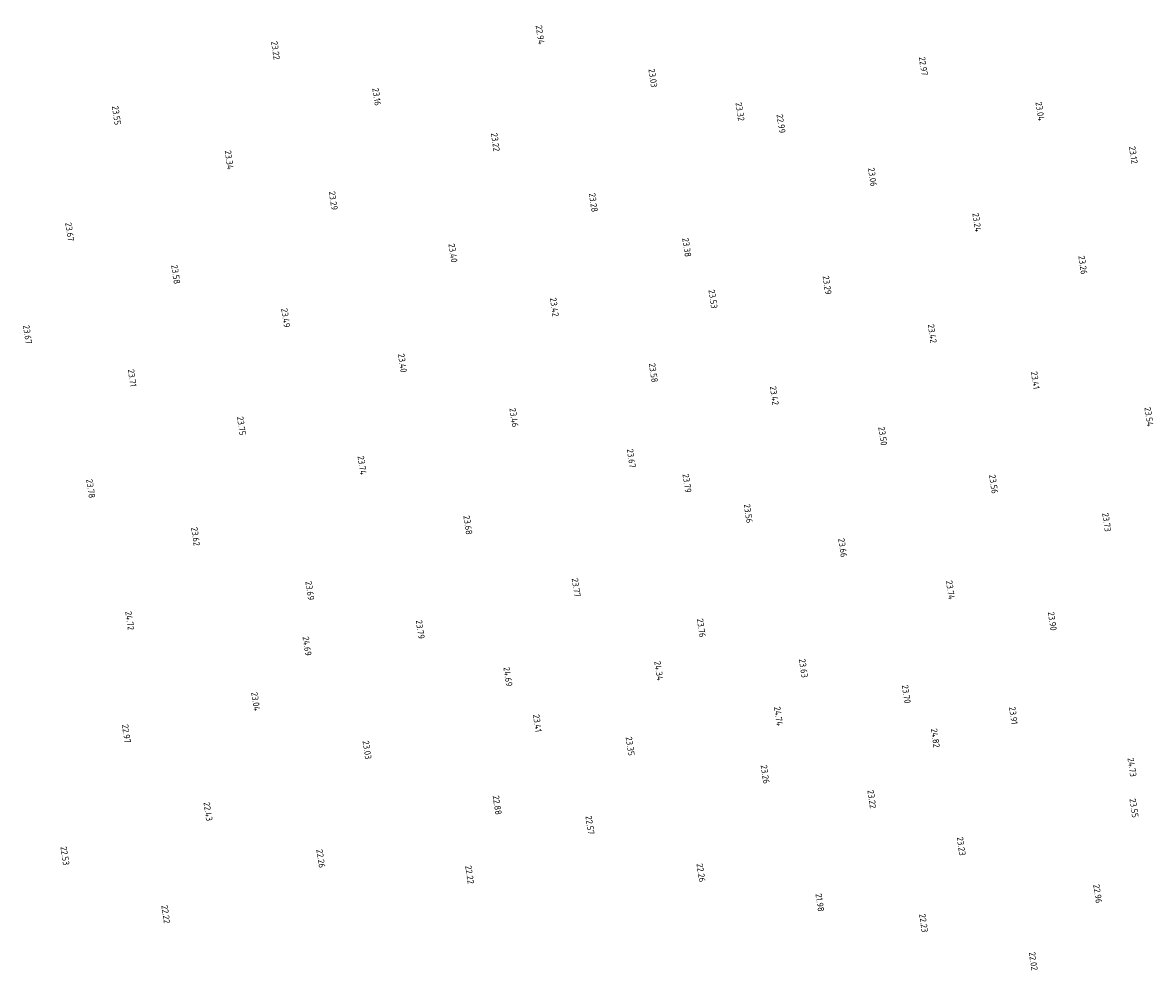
# Model space of a CAD drawing. Extents: x 184312 to 185605, y 346435 to 348273.
# Tile 7 of 18: x 184638 to 184954, y 347182 to 347447. Entities that reach past the tile are written whole.
import ezdxf
from ezdxf.enums import TextEntityAlignment as Align

# ---------------------------------------------------------------- set-up
doc = ezdxf.new("R2010")
doc.units = 0
doc.layers.add('rijk_10Anno', color=254, linetype='Continuous')
doc.styles.add('NLCS-ISO-ANNOTATIVE-T18', font='NLCS-ISO.ttf', dxfattribs={"height": 1.8})

# ---------------------------------------------------------------- blocks, each defined once
blk = doc.blocks.new('SAL-HOOGTELABEL-SO')
at = {"color": 0, "linetype": 'ByBlock', "lineweight": -2, "style": 'NLCS-ISO-ANNOTATIVE-T18'}
blk.add_attdef('HOOGTE', text='', height=1.8, dxfattribs=at).set_placement((2.79, 0), align=Align.RIGHT)

msp = doc.modelspace()

# ---------------------------------------------------------------- block references
at = {"layer": 'rijk_10Anno', "color": 254, "rotation": 278.271}
for p, values in [((184781.64, 347443.51, 22.93), {'HOOGTE': '22.94'}), ((184707.73, 347439.22, 23.22), {'HOOGTE': '23.22'}), ((184888.63, 347434.78, 22.97), {'HOOGTE': '22.97'}), ((184813.1, 347431.48, 23.03), {'HOOGTE': '23.03'}), ((184735.96, 347426.39, 23.16), {'HOOGTE': '23.16'}), ((184663.31, 347420.99, 23.55), {'HOOGTE': '23.55'}), ((184837.43, 347422.09, 23.32), {'HOOGTE': '23.32'}), ((184921.21, 347422.14, 23.04), {'HOOGTE': '23.04'}), ((184848.9, 347418.67, 22.99), {'HOOGTE': '22.99'}), ((184769.13, 347413.6, 23.22), {'HOOGTE': '23.22'}), ((184694.8, 347408.57, 23.34), {'HOOGTE': '23.34'}), ((184947.26, 347410.16, 23.12), {'HOOGTE': '23.12'}), ((184874.43, 347403.79, 23.06), {'HOOGTE': '23.06'}), ((184723.86, 347397.19, 23.29), {'HOOGTE': '23.29'}), ((184796.5, 347396.66, 23.28), {'HOOGTE': '23.28'}), ((184903.59, 347391.12, 23.24), {'HOOGTE': '23.24'}), ((184650.24, 347388.48, 23.67), {'HOOGTE': '23.67'}), ((184757.27, 347382.55, 23.39), {'HOOGTE': '23.40'}), ((184822.57, 347384.11, 23.38), {'HOOGTE': '23.38'}), ((184679.86, 347376.54, 23.58), {'HOOGTE': '23.58'}), ((184933.18, 347379.22, 23.26), {'HOOGTE': '23.26'}), ((184861.76, 347373.6, 23.29), {'HOOGTE': '23.29'}), ((184785.61, 347367.44, 23.42), {'HOOGTE': '23.42'}), ((184829.89, 347369.7, 23.53), {'HOOGTE': '23.53'}), ((184710.57, 347364.39, 23.49), {'HOOGTE': '23.49'}), ((184638.46, 347359.8, 23.67), {'HOOGTE': '23.67'}), ((184891.12, 347360.03, 23.42), {'HOOGTE': '23.42'}), ((184743.18, 347351.8, 23.4), {'HOOGTE': '23.40'}), ((184667.68, 347347.84, 23.71), {'HOOGTE': '23.71'}), ((184813.26, 347349.05, 23.58), {'HOOGTE': '23.58'}), ((184919.88, 347347.15, 23.41), {'HOOGTE': '23.41'}), ((184847.02, 347342.71, 23.42), {'HOOGTE': '23.42'}), ((184774.31, 347336.55, 23.46), {'HOOGTE': '23.46'}), ((184951.64, 347336.77, 23.54), {'HOOGTE': '23.54'}), ((184698.2, 347334.26, 23.75), {'HOOGTE': '23.75'}), ((184877.3, 347331.41, 23.5), {'HOOGTE': '23.50'}), ((184731.89, 347323.21, 23.73), {'HOOGTE': '23.74'}), ((184807.08, 347325.2, 23.67), {'HOOGTE': '23.67'}), ((184656.12, 347316.71, 23.78), {'HOOGTE': '23.78'}), ((184822.63, 347318.22, 23.79), {'HOOGTE': '23.79'}), ((184908.25, 347317.98, 23.56), {'HOOGTE': '23.56'}), ((184839.75, 347309.75, 23.56), {'HOOGTE': '23.56'}), ((184939.82, 347307.36, 23.73), {'HOOGTE': '23.73'}), ((184761.45, 347306.52, 23.68), {'HOOGTE': '23.68'}), ((184685.4, 347303.36, 23.62), {'HOOGTE': '23.62'}), ((184866.1, 347300.19, 23.66), {'HOOGTE': '23.66'}), ((184717.32, 347288.19, 23.69), {'HOOGTE': '23.69'}), ((184791.68, 347289.12, 23.77), {'HOOGTE': '23.77'}), ((184896.2, 347288.4, 23.73), {'HOOGTE': '23.74'}), ((184667.02, 347279.82, 24.72), {'HOOGTE': '24.72'}), ((184924.65, 347279.7, 23.9), {'HOOGTE': '23.90'}), ((184748.14, 347277.36, 23.79), {'HOOGTE': '23.79'}), ((184826.63, 347277.82, 23.76), {'HOOGTE': '23.76'}), ((184716.55, 347272.65, 24.69), {'HOOGTE': '24.69'}), ((184814.77, 347265.77, 24.34), {'HOOGTE': '24.34'}), ((184855.15, 347266.54, 23.63), {'HOOGTE': '23.63'}), ((184772.64, 347264.1, 24.69), {'HOOGTE': '24.69'}), ((184883.87, 347259.32, 23.7), {'HOOGTE': '23.70'}), ((184702.19, 347257.23, 23.04), {'HOOGTE': '23.04'}), ((184848.19, 347253.07, 24.74), {'HOOGTE': '24.74'}), ((184913.77, 347253.47, 23.91), {'HOOGTE': '23.91'}), ((184780.83, 347251.33, 23.41), {'HOOGTE': '23.41'}), ((184666.08, 347248.26, 22.97), {'HOOGTE': '22.97'}), ((184892, 347246.99, 24.82), {'HOOGTE': '24.82'}), ((184733.28, 347243.74, 23.03), {'HOOGTE': '23.03'}), ((184806.75, 347244.77, 23.34), {'HOOGTE': '23.35'}), ((184946.91, 347238.86, 24.73), {'HOOGTE': '24.73'}), ((184844.46, 347236.93, 23.26), {'HOOGTE': '23.26'}), ((184769.64, 347228.26, 22.88), {'HOOGTE': '22.88'}), ((184874.25, 347230, 23.22), {'HOOGTE': '23.22'}), ((184688.88, 347226.49, 22.43), {'HOOGTE': '22.43'}), ((184947.46, 347227.45, 23.55), {'HOOGTE': '23.55'}), ((184795.52, 347222.72, 22.57), {'HOOGTE': '22.57'}), ((184899.21, 347216.84, 23.23), {'HOOGTE': '23.23'}), ((184648.92, 347214.14, 22.53), {'HOOGTE': '22.53'}), ((184720.37, 347213.4, 22.25), {'HOOGTE': '22.26'}), ((184761.93, 347208.92, 22.22), {'HOOGTE': '22.22'}), ((184826.53, 347209.44, 22.26), {'HOOGTE': '22.26'}), ((184937.33, 347203.51, 22.96), {'HOOGTE': '22.96'}), ((184859.73, 347201.19, 21.98), {'HOOGTE': '21.98'}), ((184677.08, 347197.85, 22.22), {'HOOGTE': '22.22'}), ((184888.7, 347195.38, 22.23), {'HOOGTE': '22.23'}), ((184919.34, 347184.75, 22.02), {'HOOGTE': '22.02'})]:
    msp.add_blockref('SAL-HOOGTELABEL-SO', p, dxfattribs=at).add_auto_attribs(values)

doc.saveas('drawing.dxf')
